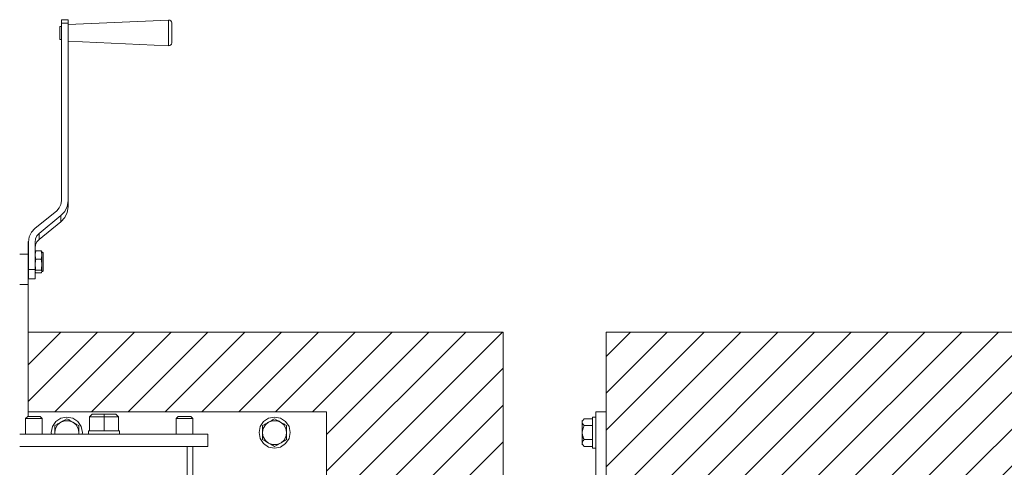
# Model space of a CAD drawing. Header units: millimetres. Extents: x 53056 to 116131, y -669674 to -625124.
# Tile 209 of 256: x 64347 to 65295, y -634983 to -634553. Entities that reach past the tile are written whole.
import ezdxf

# ---------------------------------------------------------------- set-up
doc = ezdxf.new("R2010")
doc.units = ezdxf.units.MM
doc.header["$MEASUREMENT"] = 0
doc.linetypes.add('DGN Style 1', pattern=[536.1990872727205, 0.8921781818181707, -535.3069090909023])
doc.layers.add('Main Cradle Tower', color=7, linetype='Continuous', lineweight=0)
doc.layers.add('Side Cradle Blocks', color=7, linetype='Continuous', lineweight=0)

# ---------------------------------------------------------------- blocks, each defined once
blk = doc.blocks.new('*U55')
at = {"linetype": 'Continuous', "lineweight": 0}
h = blk.add_hatch(dxfattribs=at)
h.set_pattern_fill('HATCH', color=30, style=0, pattern_type=2)
h.set_pattern_definition([(45, (-20076.079702, 12512.32841), (-17.71895608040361, 17.71895608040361), [])])
h.paths.add_polyline_path([(-19951.32213600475, 12469.45638980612), (-19951.32213600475, 12396.1757699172), (-19951.32210511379, 12396.1757699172), (-19921.46368873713, 12396.1757699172), (-19921.4639976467, 12408.1757699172), (-19781.32213600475, 12408.1757699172), (-19781.32213600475, 12408.17580080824), (-19781.32213600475, 12546.1757699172), (-20238.67341209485, 12546.1757699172), (-20238.59074275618, 12469.4565320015), (-20238.59074260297, 12469.45638980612)])
h = blk.add_hatch(dxfattribs=at)
h.set_pattern_fill('HATCH', color=30, style=0, pattern_type=2)
h.set_pattern_definition([(45, (-19347.346828, 12444.568204), (-17.71895608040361, 17.71895608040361), [])])
h.paths.add_polyline_path([(-19283.7467942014, 12396.1757699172), (-19283.7467942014, 12396.17580080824), (-19283.7467942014, 12408.1757699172), (-19227.18058327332, 12408.1757699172), (-19227.18058327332, 12408.17580080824), (-19227.18058327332, 12469.45638980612), (-19227.18058327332, 12546.1757699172), (-19682.18058327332, 12546.1757699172), (-19682.18058327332, 12469.45638980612), (-19682.18058327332, 12396.1757699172), (-19676.1805832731, 12396.1757699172), (-19604.96368873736, 12396.1757699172), (-19604.96368873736, 12396.17580080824), (-19604.96368873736, 12406.1757699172), (-19304.96368873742, 12406.1757699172), (-19304.96368873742, 12396.17580080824), (-19304.96368873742, 12396.1757699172)])
at = {"color": 30, "linetype": 'Continuous', "lineweight": 0, "flags": 128}
for points in [[(-19951.32213600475, 12469.45638980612), (-19951.32213600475, 12396.1757699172), (-19951.32210511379, 12396.1757699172), (-19921.46368873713, 12396.1757699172), (-19921.4639976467, 12408.1757699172), (-19781.32213600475, 12408.1757699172), (-19781.32213600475, 12408.17580080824), (-19781.32213600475, 12546.1757699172), (-20238.67341209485, 12546.1757699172), (-20238.59074275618, 12469.4565320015), (-20238.59074260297, 12469.45638980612), (-19951.32213600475, 12469.45638980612)], [(-19283.7467942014, 12396.1757699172), (-19283.7467942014, 12396.17580080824), (-19283.7467942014, 12408.1757699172), (-19227.18058327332, 12408.1757699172), (-19227.18058327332, 12408.17580080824), (-19227.18058327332, 12469.45638980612), (-19227.18058327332, 12546.1757699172), (-19682.18058327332, 12546.1757699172), (-19682.18058327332, 12469.45638980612), (-19682.18058327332, 12396.1757699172), (-19676.1805832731, 12396.1757699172), (-19604.96368873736, 12396.1757699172), (-19604.96368873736, 12396.17580080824), (-19604.96368873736, 12406.1757699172), (-19304.96368873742, 12406.1757699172), (-19304.96368873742, 12396.17580080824), (-19304.96368873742, 12396.1757699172), (-19283.7467942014, 12396.1757699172)]]:
    blk.add_lwpolyline(points, close=True, dxfattribs=at)
at = {"layer": 'Main Cradle Tower', "color": 7, "linetype": 'Continuous', "lineweight": 0}
for p, q in [((-20206.50596582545, 12845.95534893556), (-20206.50596582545, 12843.37704014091)), ((-20200.15596582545, 12845.95534893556), (-20200.15596582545, 12843.37704014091)), ((-20206.50596582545, 12843.37704014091), (-20206.50596582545, 12672.35092613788)), ((-20200.15596582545, 12843.37704014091), (-20206.50596582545, 12843.37704014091)), ((-20200.15596582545, 12672.35092613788), (-20200.15596582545, 12843.37704014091)), ((-20103.42930689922, 12827.35192438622), (-20103.42930689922, 12823.79299724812)), ((-20103.42930689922, 12821.60117880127), (-20103.42930689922, 12821.77353862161)), ((-20206.50596582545, 12672.35092613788), (-20207.04061349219, 12668.80232899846)), ((-20206.50596582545, 12672.35092613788), (-20206.50596582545, 12672.34885268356)), ((-20200.15596582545, 12666.51558535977), (-20200.15596582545, 12672.35071879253)), ((-20211.05149225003, 12662.87509613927), (-20232.00586699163, 12645.7944428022)), ((-20227.92863020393, 12641.05652780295), (-20206.97425546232, 12658.13718114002)), ((-20206.97425546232, 12658.13718114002), (-20203.29632864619, 12662.15330381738)), ((-20206.97425546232, 12652.30184036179), (-20206.97425546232, 12658.13718114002)), ((-20203.29632864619, 12656.31796303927), (-20206.97425546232, 12652.30184036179)), ((-20232.00586699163, 12645.7944428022), (-20235.37729990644, 12642.11299701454)), ((-20206.97425546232, 12652.30184036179), (-20227.92863020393, 12635.22118702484)), ((-20231.90596582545, 12632.76517655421), (-20231.43814911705, 12635.87019905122)), ((-20227.92863020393, 12635.22118702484), (-20227.92863020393, 12641.05652780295)), ((-20238.25596582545, 12606.32656915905), (-20238.25596582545, 12632.76517655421)), ((-20231.90596582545, 12632.76517655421), (-20231.90596582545, 12606.32656915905)), ((-20231.43814911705, 12630.03485827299), (-20231.90596582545, 12626.92983577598)), ((-20238.72273458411, 12620.9931957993), (-20246.72270369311, 12620.9931957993)), ((-20238.72270369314, 12623.49213666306), (-20238.40662891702, 12623.49213666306)), ((-20231.87184992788, 12621.08957632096), (-20231.90593493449, 12620.22926533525)), ((-20231.46604321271, 12623.96628254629), (-20231.21885093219, 12624.23190675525)), ((-20231.4660432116, 12617.06677371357), (-20231.21885093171, 12616.2250645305)), ((-20231.21885093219, 12624.23190675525), (-20225.97849737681, 12624.2319067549)), ((-20225.97849737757, 12616.22506452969), (-20231.21885093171, 12616.2250645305)), ((-20225.97849737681, 12624.2319067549), (-20225.68077104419, 12622.79920238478)), ((-20225.68077104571, 12614.34023136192), (-20225.97849737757, 12616.22506452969)), ((-20225.29138247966, 12620.22848564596), (-20225.6461804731, 12617.68074911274)), ((-20225.29138247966, 12620.22848564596), (-20225.29138248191, 12619.26753348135)), ((-20231.8718499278, 12612.09108632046), (-20231.90593493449, 12610.95928080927)), ((-20231.46604321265, 12606.7987790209), (-20231.21885093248, 12605.6914456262)), ((-20225.73130509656, 12606.7987790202), (-20225.97849737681, 12605.69144562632)), ((-20238.72270369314, 12603.77369980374), (-20238.40662891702, 12603.77369980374)), ((-20231.90596582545, 12606.32656915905), (-20238.25596582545, 12606.32656915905)), ((-20231.87184992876, 12604.69979785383), (-20231.90593493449, 12604.42830334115)), ((-20231.55149787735, 12603.62410815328), (-20231.90593493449, 12604.42798722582)), ((-20231.46604321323, 12603.43029315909), (-20231.21885093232, 12603.16466895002)), ((-20231.21885093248, 12605.6914456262), (-20225.97849737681, 12605.69144562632)), ((-20231.21885093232, 12603.16466895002), (-20225.97849737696, 12603.16466894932)), ((-20225.97849737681, 12605.69144562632), (-20225.68077104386, 12605.23931682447)), ((-20225.64585043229, 12603.62410815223), (-20225.73130509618, 12603.43029315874)), ((-20225.64585043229, 12603.62410815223), (-20225.29138248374, 12604.42805730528)), ((-20225.29138246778, 12605.79300900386), (-20225.29138248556, 12605.97111969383)), ((-20225.2913824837, 12604.42780932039), (-20225.29138246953, 12604.31151142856)), ((-20225.29138246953, 12604.31151142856), (-20225.29138248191, 12604.29630351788)), ((-20238.72273458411, 12591.94828785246), (-20246.72270369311, 12591.94828785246)), ((-20233.04270379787, 12465.03923874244), (-20230.74660320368, 12465.03902375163)), ((-20176.99911025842, 12467.09748080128), (-20179.3991102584, 12464.69682881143)), ((-20177.00537251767, 12467.09744733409), (-20179.3991102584, 12464.70436041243)), ((-20179.39911025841, 12464.69687250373), (-20179.3991102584, 12464.70436041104)), ((-20179.3991102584, 12464.69682881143), (-20179.3991102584, 12451.09683031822)), ((-20165.54270379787, 12464.69306301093), (-20179.3991102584, 12464.69682881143)), ((-20176.99911025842, 12467.10370789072), (-20177.00530787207, 12467.09751196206)), ((-20171.53362950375, 12467.10519326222), (-20176.99911025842, 12467.10370789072)), ((-20176.99911025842, 12467.10370789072), (-20176.99911025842, 12467.09751236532)), ((-20176.99911025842, 12467.09748080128), (-20165.54270379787, 12467.0943672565)), ((-20172.93374005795, 12467.10203545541), (-20173.54270379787, 12467.10059434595)), ((-20171.53576691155, 12467.10302031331), (-20172.93374005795, 12467.10203545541)), ((-20169.77973050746, 12467.10566992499), (-20171.5335385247, 12467.1051932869)), ((-20165.54270379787, 12467.1068214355), (-20169.77969979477, 12467.10566993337)), ((-20165.54270379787, 12467.1068214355), (-20160.01231864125, 12467.10531842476)), ((-20154.08629733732, 12467.09748080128), (-20165.54270379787, 12467.0943672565)), ((-20165.54270379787, 12467.0943672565), (-20165.54270379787, 12464.69306301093)), ((-20151.68629733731, 12464.69682881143), (-20165.54270379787, 12464.69306301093)), ((-20165.54270379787, 12451.0930645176), (-20165.54270379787, 12464.69306301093)), ((-20160.01224282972, 12467.10531840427), (-20159.55196024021, 12467.1051933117)), ((-20159.55190245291, 12467.10519329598), (-20154.09256811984, 12467.10370959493)), ((-20154.09250026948, 12467.10370957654), (-20154.08629733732, 12467.10370789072)), ((-20154.08629733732, 12467.10370789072), (-20154.08629733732, 12467.09751169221)), ((-20154.08009897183, 12467.09751121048), (-20154.08629733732, 12467.10370789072)), ((-20151.68629733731, 12464.69682881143), (-20154.08629733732, 12467.09748080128)), ((-20151.6862973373, 12464.70436041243), (-20154.08003507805, 12467.09744733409)), ((-20151.6862973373, 12464.70436041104), (-20151.68629733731, 12464.69687250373)), ((-20151.68629733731, 12451.09683031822), (-20151.68629733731, 12464.69682881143)), ((-20088.04270379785, 12465.03923874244), (-20085.74660320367, 12465.03902375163)), ((-20233.62597820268, 12463.11667911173), (-20233.04270379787, 12463.11689537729)), ((-20088.62597820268, 12463.11667911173), (-20088.04270379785, 12463.11689537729)), ((-20165.54270379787, 12451.0930645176), (-20179.3991102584, 12451.09683031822)), ((-20151.68629733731, 12451.09683031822), (-20165.54270379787, 12451.0930645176)), ((-20072.29270379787, 12448.10059645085), (-20126.79270379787, 12448.10059645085)), ((-20072.29270379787, 12448.10059645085), (-20065.54270379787, 12448.10059645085)), ((-20065.54270379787, 12448.10059645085), (-20065.54270379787, 12436.10059645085)), ((-20246.72205851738, 12436.10059645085), (-20199.29270379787, 12436.10059645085)), ((-20080.0463404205, 12283.98510734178), (-20080.0636289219, 12436.10056555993))]:
    blk.add_line(p, q, dxfattribs=at)
at = {"layer": 'Main Cradle Tower', "color": 7, "linetype": 'Continuous', "lineweight": 0, "flags": 128}
for points in [[(-20206.50596582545, 12845.95534893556), (-20206.50596582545, 12846.6236449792), (-20200.15596582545, 12846.6236449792), (-20200.15596582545, 12845.95534893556)], [(-20200.15593493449, 12841.97297160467), (-20103.42930689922, 12846.20978127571), (-20102.27445911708, 12846.04870345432), (-20101.25645575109, 12845.48686910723), (-20100.51266853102, 12844.60009346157), (-20100.14346582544, 12843.50804007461), (-20100.14379212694, 12843.50804007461)], [(-20103.42930689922, 12827.35192438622), (-20103.42930689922, 12831.90857096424), (-20103.42930689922, 12836.76922884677), (-20103.42930689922, 12841.1939069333), (-20103.42930689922, 12844.50898809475), (-20103.42930689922, 12846.20978127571)], [(-20208.09346582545, 12835.36431523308), (-20208.09346582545, 12837.61831045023), (-20208.09346582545, 12839.30706089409), (-20208.09346582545, 12840.1734696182), (-20206.50599671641, 12840.1734696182)], [(-20206.50599671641, 12827.6374904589), (-20208.09346582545, 12827.6374904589), (-20208.09346582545, 12827.72532632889), (-20208.09346582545, 12828.75403457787), (-20208.09346582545, 12830.56700370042), (-20208.09346582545, 12832.88822558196), (-20208.09346582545, 12835.36431523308)], [(-20100.14346582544, 12843.50803997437), (-20100.14346582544, 12842.18070190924), (-20100.14346582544, 12839.59353622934), (-20100.14346582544, 12836.14041555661), (-20100.14346582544, 12832.34704621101), (-20100.14346582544, 12828.79093428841), (-20100.14346582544, 12826.01346559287), (-20100.14346582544, 12824.43748455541), (-20100.14346582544, 12824.30292000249), (-20100.51266853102, 12823.21086661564), (-20101.25645575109, 12822.32409096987), (-20102.27445911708, 12821.76225662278), (-20103.42930689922, 12821.60117880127), (-20200.15593493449, 12825.83798847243)], [(-20103.42930689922, 12821.77357530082), (-20103.42930689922, 12821.77360394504), (-20103.42930689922, 12823.79299724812)], [(-20211.05149225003, 12662.87509613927), (-20208.59954103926, 12665.55251125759), (-20207.04061349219, 12668.80232899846)], [(-20200.15596582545, 12672.35092613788), (-20200.95793732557, 12667.0280304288), (-20203.29632864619, 12662.15330381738)], [(-20203.29632864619, 12656.31796303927), (-20200.95793732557, 12661.19268965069), (-20200.15596582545, 12666.51558535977)], [(-20238.25596582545, 12632.76517655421), (-20237.52082528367, 12637.64449762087), (-20235.37729990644, 12642.11299701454)], [(-20227.92863020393, 12641.05652780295), (-20230.07408751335, 12638.71378957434), (-20231.43814911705, 12635.87019905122)], [(-20231.43814911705, 12630.03485827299), (-20230.07408751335, 12632.87844879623), (-20227.92863020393, 12635.22118702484)], [(-20238.72273458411, 12633.40637706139), (-20238.72273458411, 12633.40637760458), (-20238.72273458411, 12633.40637706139), (-20238.72273458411, 12631.12197070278), (-20238.72273458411, 12626.81794884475), (-20238.72273458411, 12620.99320262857)], [(-20238.72273458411, 12620.9931957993), (-20238.72273458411, 12620.9931957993), (-20238.72273458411, 12591.94828785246), (-20238.72273458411, 12465.03720248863)], [(-20238.40662891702, 12623.49213658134), (-20238.40662891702, 12623.38152113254), (-20238.40662891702, 12621.78676918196)], [(-20238.40662891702, 12621.78676918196), (-20238.40662891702, 12618.95066733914), (-20238.40662891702, 12615.30498640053), (-20238.40662891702, 12611.40474824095), (-20238.40662891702, 12607.84372876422), (-20238.40662891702, 12605.16406090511), (-20238.40662891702, 12603.77369980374), (-20238.40662891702, 12603.77369980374)], [(-20231.90593493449, 12623.16024807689), (-20231.551497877, 12623.77246755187), (-20231.46604321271, 12623.96628254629)], [(-20231.4660432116, 12617.06677371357), (-20231.55149787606, 12617.68093407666), (-20231.90593493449, 12620.22826363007)], [(-20231.87184992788, 12621.08957632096), (-20231.51657726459, 12622.79920238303), (-20231.21885093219, 12624.23190675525)], [(-20231.8718499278, 12612.09108632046), (-20231.51657726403, 12614.34023135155), (-20231.21885093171, 12616.2250645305)], [(-20223.9684658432, 12618.49310058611), (-20223.96846584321, 12618.49402710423), (-20223.96846584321, 12620.67532973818), (-20223.96846584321, 12621.79444099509), (-20224.06916685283, 12622.29416096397), (-20224.35593912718, 12622.71780310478), (-20224.78512418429, 12623.00087173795), (-20225.29138248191, 12623.1002722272), (-20225.73130509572, 12623.96628254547), (-20225.97849737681, 12624.2319067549)], [(-20225.97849737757, 12616.22506452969), (-20225.73209818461, 12617.06379045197), (-20225.6461804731, 12617.68074911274)], [(-20225.29138248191, 12623.1002722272), (-20225.29138248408, 12622.08091831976), (-20225.29138248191, 12621.80065914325), (-20225.29138247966, 12620.22848564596), (-20225.32549838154, 12621.08957632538), (-20225.68077104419, 12622.79920238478)], [(-20225.68077104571, 12614.34023136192), (-20225.32549838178, 12612.09108632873), (-20225.29138248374, 12610.95825509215), (-20225.29138248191, 12612.17240619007), (-20225.29138247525, 12614.21719731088), (-20225.29138248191, 12615.88654066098), (-20225.29138247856, 12617.40615117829), (-20225.29138248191, 12619.26753348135)], [(-20223.96846584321, 12618.49402710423), (-20223.96846584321, 12615.58261664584), (-20223.96846584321, 12612.3843342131), (-20223.96846584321, 12609.38608931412)], [(-20231.46604321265, 12606.7987790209), (-20231.55149787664, 12607.6067543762), (-20231.90593493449, 12610.95796300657)], [(-20225.73130509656, 12606.7987790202), (-20225.6458504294, 12607.60675438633), (-20225.29138248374, 12610.95825509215), (-20225.29138248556, 12608.69057337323), (-20225.29138246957, 12608.10412816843), (-20225.29138248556, 12605.97111969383)], [(-20223.9684658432, 12609.38692241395), (-20223.96846584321, 12609.38608931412), (-20223.96846584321, 12607.0443375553), (-20223.96846584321, 12605.71558941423), (-20223.96846584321, 12605.60213475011), (-20224.06916685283, 12605.10241478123), (-20224.35593912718, 12604.6787726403), (-20224.78512418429, 12604.39570400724), (-20225.29138248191, 12604.29630351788), (-20225.73104943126, 12603.43079644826)], [(-20231.90596582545, 12606.32656915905), (-20231.90596582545, 12601.7039015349), (-20231.90596582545, 12598.53920407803), (-20231.90596582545, 12597.21573913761), (-20238.25596582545, 12597.21573913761), (-20238.25596582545, 12598.53920407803), (-20238.25596582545, 12601.7039015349), (-20238.25596582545, 12606.32656915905)], [(-20231.46604321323, 12603.43029315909), (-20231.55149787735, 12603.62410815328), (-20231.90593493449, 12604.23632762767)], [(-20231.87184992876, 12604.69979785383), (-20231.51657726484, 12605.23931682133), (-20231.21885093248, 12605.6914456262)], [(-20225.73111766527, 12603.43066212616), (-20225.73130509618, 12603.43029315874), (-20225.97849737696, 12603.16466894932)], [(-20225.29138246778, 12605.79300900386), (-20225.29138248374, 12604.42805730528), (-20225.32549838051, 12604.69979785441), (-20225.68077104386, 12605.23931682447)], [(-20233.04270379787, 12465.03923874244), (-20235.33880439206, 12465.03902375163), (-20237.28534448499, 12465.03841150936), (-20238.58598099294, 12465.03749522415), (-20239.04270379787, 12465.03641439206), (-20241.02339037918, 12463.0486019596)], [(-20225.07267954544, 12463.04248598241), (-20227.04270379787, 12465.03641439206), (-20227.49942660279, 12465.03749522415), (-20228.80006311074, 12465.03841150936), (-20230.74660320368, 12465.03902375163)], [(-20157.54270379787, 12467.10028543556), (-20157.54270379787, 12467.10059434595), (-20158.15166753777, 12467.09915323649), (-20159.88584954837, 12467.09793152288), (-20162.48123633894, 12467.09711520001), (-20165.54270379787, 12467.09682854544), (-20168.60417125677, 12467.09711520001), (-20171.19955804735, 12467.09793152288), (-20172.93374005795, 12467.09915323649), (-20173.54270379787, 12467.10059434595), (-20173.54270379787, 12467.10028543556)], [(-20169.78116503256, 12467.10370329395), (-20171.19955804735, 12467.10325716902), (-20171.53567689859, 12467.10302037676)], [(-20160.90405198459, 12467.09764216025), (-20161.30006311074, 12467.09792114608), (-20163.24660320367, 12467.09853338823), (-20165.54270379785, 12467.09874837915), (-20167.83880439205, 12467.09853338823), (-20169.78534448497, 12467.09792114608), (-20170.18135561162, 12467.09764216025)], [(-20160.00983925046, 12467.10329616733), (-20162.48123633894, 12467.104073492), (-20165.54270379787, 12467.10436014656), (-20168.60417125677, 12467.104073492), (-20169.78112272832, 12467.10370330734)], [(-20159.54980057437, 12467.103020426), (-20159.88584954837, 12467.10325716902), (-20160.00975918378, 12467.10329614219)], [(-20157.54270379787, 12467.10059434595), (-20158.15166753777, 12467.10203545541), (-20159.54973586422, 12467.10302038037)], [(-20088.04270379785, 12465.03923874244), (-20090.33880439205, 12465.03902375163), (-20092.28534448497, 12465.03841150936), (-20093.58598099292, 12465.03749522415), (-20094.04270379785, 12465.03641439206), (-20096.02339037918, 12463.0486019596)], [(-20080.07267954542, 12463.04248598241), (-20082.04270379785, 12465.03641439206), (-20082.49942660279, 12465.03749522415), (-20083.80006311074, 12465.03841150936), (-20085.74660320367, 12465.03902375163)], [(-20241.0234158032, 12463.04857644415), (-20241.03852817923, 12463.03340969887), (-20241.03882362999, 12448.10062734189)], [(-20233.62597820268, 12463.11667911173), (-20235.04967816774, 12463.11429708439), (-20236.07354292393, 12463.11072300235), (-20236.10126315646, 12463.11062623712), (-20236.22265482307, 12463.11020248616), (-20237.49993434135, 12463.10312525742), (-20238.47331143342, 12463.09533111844), (-20238.64662551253, 12463.09338398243), (-20238.68290974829, 12463.09297633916), (-20239.4477052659, 12463.08438407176), (-20240.11168587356, 12463.07378770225), (-20240.37582391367, 12463.06740980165), (-20240.4031862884, 12463.06674910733), (-20240.67330760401, 12463.06022673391), (-20240.95302435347, 12463.04804018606), (-20241.01888370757, 12463.03677104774), (-20241.02338606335, 12463.03600065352), (-20241.03852817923, 12463.03340969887)], [(-20226.4480567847, 12463.08170822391), (-20227.22725960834, 12463.09147448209), (-20227.39740706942, 12463.09299515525), (-20227.43803168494, 12463.09335823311), (-20228.31879027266, 12463.10122991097), (-20229.37343431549, 12463.10784868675), (-20229.99362333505, 12463.11040251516), (-20230.02083789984, 12463.11051457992), (-20230.72203792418, 12463.11340199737), (-20231.60035003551, 12463.11556384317), (-20233.04270379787, 12463.11689537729)], [(-20225.73667343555, 12463.06887208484), (-20226.4480567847, 12463.08170822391), (-20225.97658622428, 12463.07289209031)], [(-20225.72040312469, 12463.06810166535), (-20225.68840643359, 12463.06750335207), (-20225.73667343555, 12463.06887208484)], [(-20225.32073477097, 12463.05707709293), (-20225.6646606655, 12463.06682998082), (-20225.68840643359, 12463.06750335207)], [(-20225.06703829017, 12463.03676756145), (-20225.06704580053, 12463.03678387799), (-20225.06973482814, 12463.04262586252), (-20225.32073477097, 12463.05707709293), (-20225.30693233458, 12463.05597300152)], [(-20225.0668804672, 12461.99178477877), (-20225.06398902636, 12463.0301429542), (-20225.06669023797, 12463.03601140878), (-20225.06701490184, 12463.03671674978)], [(-20225.06499277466, 12448.10062734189), (-20225.06669023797, 12463.03601140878), (-20225.06698697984, 12462.9289520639)], [(-20096.0234158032, 12463.04857644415), (-20096.03852817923, 12463.03340969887), (-20096.03882362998, 12448.10062734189)], [(-20088.62597820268, 12463.11667911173), (-20090.04967816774, 12463.11429708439), (-20091.07354292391, 12463.11072300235), (-20091.10126315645, 12463.11062623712), (-20091.22265482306, 12463.11020248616), (-20092.49993434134, 12463.10312525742), (-20093.47331143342, 12463.09533111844), (-20093.64662551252, 12463.09338398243), (-20093.68290974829, 12463.09297633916), (-20094.44770526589, 12463.08438407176), (-20095.11168587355, 12463.07378770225), (-20095.37582391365, 12463.06740980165), (-20095.40318628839, 12463.06674910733), (-20095.673307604, 12463.06022673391), (-20095.95302435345, 12463.04804018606), (-20096.01888370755, 12463.03677104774), (-20096.02338606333, 12463.03600065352), (-20096.03852817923, 12463.03340969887)], [(-20081.4480567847, 12463.08170822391), (-20082.22725960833, 12463.09147448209), (-20082.3974070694, 12463.09299515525), (-20082.43803168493, 12463.09335823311), (-20083.31879027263, 12463.10122991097), (-20084.37343431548, 12463.10784868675), (-20084.99362333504, 12463.11040251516), (-20085.02083789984, 12463.11051457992), (-20085.72203792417, 12463.11340199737), (-20086.6003500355, 12463.11556384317), (-20088.04270379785, 12463.11689537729)], [(-20080.73667343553, 12463.06887208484), (-20081.4480567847, 12463.08170822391), (-20080.97658622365, 12463.07289209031)], [(-20080.72040312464, 12463.06810166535), (-20080.68840643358, 12463.06750335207), (-20080.73667343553, 12463.06887208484)], [(-20080.32073477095, 12463.05707709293), (-20080.66466066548, 12463.06682998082), (-20080.68840643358, 12463.06750335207)], [(-20080.06703829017, 12463.03676756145), (-20080.06704580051, 12463.03678387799), (-20080.06973482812, 12463.04262586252), (-20080.32073477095, 12463.05707709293), (-20080.30693233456, 12463.05597300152)], [(-20080.0668804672, 12461.99178477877), (-20080.06398902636, 12463.0301429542), (-20080.06669023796, 12463.03601140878), (-20080.06701490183, 12463.03671674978)], [(-20080.06499277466, 12448.10062734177), (-20080.06669023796, 12463.03601140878), (-20080.06698697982, 12462.92895206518)], [(-20246.72270369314, 12448.10059645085), (-20199.29270379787, 12448.10059645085), (-20126.79270379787, 12448.10059645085)], [(-20180.54270379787, 12448.10062734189), (-20180.54270379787, 12451.10059611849), (-20180.5423948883, 12451.10059684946)], [(-20179.39914114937, 12451.09789280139), (-20179.40089678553, 12451.09789403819), (-20180.54270379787, 12451.10059611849)], [(-20180.53617704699, 12451.100611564), (-20179.40089678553, 12451.10329819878), (-20179.39914114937, 12451.10329943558)], [(-20168.35855218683, 12451.09379889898), (-20171.28295528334, 12451.09407271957), (-20176.14930551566, 12451.09560332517), (-20176.87239319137, 12451.09611273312)], [(-20154.21301440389, 12451.09611273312), (-20154.93610208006, 12451.09560332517), (-20159.8024523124, 12451.09407271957), (-20162.72685540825, 12451.09379889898)], [(-20151.68626644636, 12451.10329943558), (-20151.68451081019, 12451.10329819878), (-20150.54923054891, 12451.100611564)], [(-20150.54270379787, 12451.10059611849), (-20151.68451081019, 12451.09789403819), (-20151.68626644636, 12451.09789280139)], [(-20150.5428612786, 12451.10059649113), (-20150.54270379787, 12451.10059611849), (-20150.54270379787, 12448.10062734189)], [(-20065.54270379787, 12436.10059645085), (-20126.79270379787, 12436.10059645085), (-20199.29270379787, 12436.10059645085)], [(-20085.54270379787, 12436.10056555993), (-20085.54270379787, 12303.98507645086), (-20085.54270379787, 12283.98510734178)]]:
    blk.add_lwpolyline(points, dxfattribs=at)
at = {"layer": 'Side Cradle Blocks', "color": 7, "linetype": 'Continuous', "lineweight": 0}
for p, q in [((-20238.72270369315, 12546.1757699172), (-19781.32213600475, 12546.1757699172)), ((-19781.32213600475, 12546.1757699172), (-19781.32213600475, 12408.17580080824)), ((-19227.18058327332, 12546.1757699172), (-19682.18058327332, 12546.1757699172)), ((-19682.18058327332, 12469.45638980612), (-19682.18058327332, 12546.1757699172)), ((-19951.32213600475, 12469.45638980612), (-20238.72270369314, 12469.45638980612)), ((-20195.58188451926, 12463.31458279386), (-20201.32213600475, 12464.45638980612)), ((-20007.06238749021, 12463.31458279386), (-20001.32213600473, 12464.45638980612)), ((-19951.32213600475, 12369.45638980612), (-19951.32213600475, 12469.45638980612)), ((-19692.18058327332, 12369.45638980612), (-19692.18058327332, 12469.45638980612)), ((-19682.18058327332, 12469.45638980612), (-19692.18058327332, 12469.45638980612)), ((-19682.18058327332, 12389.45638980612), (-19682.18058327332, 12469.45638980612)), ((-20210.76887707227, 12457.37731130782), (-20212.90522578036, 12456.14388980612)), ((-20212.90522578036, 12453.78718182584), (-20212.90522578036, 12456.14388980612)), ((-20207.11368089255, 12459.48763980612), (-20210.17968436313, 12456.92042395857)), ((-20203.48020763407, 12461.58542656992), (-20203.62215216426, 12461.50347485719)), ((-20201.32213600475, 12462.83138980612), (-20203.48017909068, 12461.58544304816)), ((-20199.18578729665, 12461.59796830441), (-20201.32213600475, 12462.83138980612)), ((-20195.53059111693, 12459.48763980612), (-20199.28686699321, 12460.85926877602)), ((-20191.89711785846, 12457.3898530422), (-20192.03906238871, 12457.47180475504)), ((-20189.73904622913, 12456.14388980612), (-20191.89708931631, 12457.38983656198)), ((-20012.90522578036, 12456.14388980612), (-20010.74718269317, 12457.38983656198)), ((-20010.747154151, 12457.3898530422), (-20010.60520962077, 12457.47180475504)), ((-20007.11368089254, 12459.48763980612), (-20003.35740501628, 12460.85926877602)), ((-20003.45848471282, 12461.59796830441), (-20001.32213600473, 12462.83138980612)), ((-20001.32213600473, 12462.83138980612), (-19999.1640929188, 12461.58544304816)), ((-19999.1640643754, 12461.58542656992), (-19999.02211984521, 12461.50347485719)), ((-19995.53059111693, 12459.48763980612), (-19992.46458764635, 12456.92042395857)), ((-19991.8753949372, 12457.37731130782), (-19989.73904622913, 12456.14388980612)), ((-19989.73904622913, 12453.78718182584), (-19989.73904622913, 12456.14388980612)), ((-19705.18058327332, 12459.48763980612), (-19705.18058327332, 12456.92042395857)), ((-19705.18027436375, 12458.10993105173), (-19705.18058322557, 12459.48742684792)), ((-19703.38867304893, 12462.83138980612), (-19704.43045798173, 12461.58544304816)), ((-19704.39743965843, 12453.78718182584), (-19703.38867304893, 12456.14388980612)), ((-19704.37205747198, 12457.37731130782), (-19703.38867304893, 12456.14388980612)), ((-19703.39693498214, 12462.82102717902), (-19703.38867304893, 12462.83138980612)), ((-19703.38867304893, 12462.83138980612), (-19695.18061416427, 12462.83138980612)), ((-19703.38867304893, 12456.14388980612), (-19695.18061416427, 12456.14388980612)), ((-20212.90522578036, 12449.2255000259), (-20212.69581963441, 12448.10062734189)), ((-20189.73904622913, 12449.45638980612), (-20190.42931863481, 12453.39523462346)), ((-20189.73904622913, 12449.2255000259), (-20189.94845237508, 12448.10062734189)), ((-20189.73904622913, 12451.83047536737), (-20189.73904622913, 12449.45638980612)), ((-20012.90522578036, 12449.45638980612), (-20012.21495337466, 12453.39523462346)), ((-20012.90522578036, 12451.83047536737), (-20012.90522578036, 12449.45638980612)), ((-19989.73904622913, 12449.2255000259), (-19990.42931863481, 12445.51754498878)), ((-19705.18058327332, 12449.45635264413), (-19705.18058327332, 12445.51773410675)), ((-19705.17828229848, 12449.2255000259), (-19705.18058327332, 12445.51754498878)), ((-19705.17847030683, 12448.4247309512), (-19705.17828229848, 12449.2255000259)), ((-20012.90522578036, 12442.76888980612), (-20012.90522578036, 12444.4899814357)), ((-20012.90522578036, 12442.76888980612), (-20010.76887707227, 12441.53546830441)), ((-20010.76887707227, 12441.53546830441), (-20010.1134714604, 12441.15706969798)), ((-20007.11368089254, 12439.42513980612), (-20010.17968436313, 12441.99235565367)), ((-20007.11368089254, 12439.42513980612), (-20003.35740501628, 12438.05351083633)), ((-20003.48020763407, 12437.3273530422), (-20003.62215216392, 12437.40930475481)), ((-20001.32213600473, 12436.08138980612), (-20003.48017909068, 12437.32733656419)), ((-19999.18578729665, 12437.31481130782), (-20001.32213600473, 12436.08138980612)), ((-19991.89708931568, 12441.5229430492), (-19992.03906238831, 12441.44097485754)), ((-19992.03906238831, 12441.44097485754), (-19991.8970893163, 12441.52294305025)), ((-19991.8970893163, 12441.52294305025), (-19989.73904622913, 12442.76888980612)), ((-19989.73904622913, 12444.4899814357), (-19989.73904622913, 12442.76888980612)), ((-19705.18058327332, 12439.42597780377), (-19705.18058327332, 12441.99026646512)), ((-19705.1805830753, 12439.42598317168), (-19705.18027436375, 12440.74085391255)), ((-19704.43045798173, 12437.32733656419), (-19705.18043590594, 12438.05336817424)), ((-19704.4989948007, 12441.44097485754), (-19704.43045798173, 12441.52294305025)), ((-19704.43045798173, 12441.52294305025), (-19703.38867304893, 12442.76888980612)), ((-19703.38952317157, 12436.08240652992), (-19704.43045798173, 12437.32733656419)), ((-19704.37205747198, 12437.31481130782), (-19703.38867304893, 12436.08138980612)), ((-19704.16076938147, 12444.4899814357), (-19703.38867304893, 12442.76888980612)), ((-19703.38867304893, 12442.76888980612), (-19695.18061416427, 12442.76888980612)), ((-19703.38867304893, 12436.08138980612), (-19695.18061416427, 12436.08138980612))]:
    blk.add_line(p, q, dxfattribs=at)
at = {"layer": 'Side Cradle Blocks', "color": 7, "linetype": 'Continuous', "lineweight": 0, "flags": 128}
for points in [[(-20216.05245808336, 12448.10062734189), (-20216.32213600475, 12449.45638980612), (-20215.18032899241, 12455.19664129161), (-20211.92873772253, 12460.06299152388), (-20207.06238749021, 12463.31458279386), (-20201.32213600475, 12464.45638980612)], [(-20001.32213600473, 12464.45638980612), (-19995.58188451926, 12463.31458279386), (-19990.71553428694, 12460.06299152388), (-19987.46394301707, 12455.19664129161), (-19986.32213600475, 12449.45638980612), (-19987.46394301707, 12443.71613832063), (-19990.71553428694, 12438.84978808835), (-19995.58188451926, 12435.59819681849), (-20001.32213600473, 12434.45638980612), (-20007.06238749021, 12435.59819681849), (-20011.92873772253, 12438.84978808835), (-20015.1803289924, 12443.71613832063), (-20016.32213600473, 12449.45638980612), (-20015.1803289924, 12455.19664129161), (-20011.92873772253, 12460.06299152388), (-20007.06238749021, 12463.31458279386)], [(-19695.18058327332, 12464.45638980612), (-19695.18058327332, 12464.45638980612), (-19692.18061416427, 12464.45638980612)], [(-19692.18061416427, 12434.45638980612), (-19695.18058327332, 12434.45638980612), (-19695.18058327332, 12435.59819681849), (-19695.18058327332, 12438.84978808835), (-19695.18058327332, 12443.71613832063), (-19695.18058327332, 12449.45638980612), (-19695.18058327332, 12455.19664129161), (-19695.18058327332, 12460.06299152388), (-19695.18058327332, 12463.31458279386), (-19695.18058327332, 12464.45638949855)], [(-20212.90522578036, 12449.45638980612), (-20212.21495337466, 12453.39523462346), (-20210.17968436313, 12456.92042395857)], [(-20210.76887707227, 12457.37731130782), (-20210.11347146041, 12457.75570991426), (-20209.07161757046, 12458.35722453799), (-20207.11368089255, 12459.48763980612), (-20206.37185463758, 12459.91593339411), (-20205.6374186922, 12460.33996018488), (-20203.62215216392, 12461.50347485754), (-20203.48017909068, 12461.58544304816)], [(-20207.11368089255, 12459.48763980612), (-20203.35740501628, 12460.85926877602), (-20199.28686699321, 12460.85926877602)], [(-20199.18578729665, 12461.59796830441), (-20198.53038168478, 12461.21956969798), (-20197.48852779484, 12460.61805507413)], [(-20197.48852779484, 12460.61805507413), (-20197.48852779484, 12460.61805507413), (-20195.53059111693, 12459.48763980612), (-20194.78876486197, 12459.05934621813), (-20194.05432891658, 12458.63531942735), (-20192.03906238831, 12457.47180475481), (-20191.89708931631, 12457.38983656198)], [(-20195.58188451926, 12463.31458279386), (-20190.71553428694, 12460.06299152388), (-20187.46394301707, 12455.19664129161), (-20186.32213600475, 12449.45638980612), (-20186.5918139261, 12448.10062734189)], [(-20195.53059111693, 12459.48763980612), (-20192.46458764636, 12456.92042395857), (-20190.42931863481, 12453.39523462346)], [(-20189.73904622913, 12451.83047536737), (-20189.73904622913, 12453.64888513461), (-20189.73904622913, 12453.78718182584), (-20189.73904622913, 12456.14388980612)], [(-20012.90522578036, 12456.14388980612), (-20012.90522578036, 12453.78718182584), (-20012.90522578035, 12453.64888513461), (-20012.90522578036, 12451.83047536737)], [(-20012.21495337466, 12453.39523462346), (-20010.17968436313, 12456.92042395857), (-20007.11368089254, 12459.48763980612)], [(-20010.74718269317, 12457.38983656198), (-20010.60520962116, 12457.47180475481), (-20008.5899430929, 12458.63531942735), (-20007.85550714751, 12459.05934621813)], [(-20007.85550714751, 12459.05934621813), (-20007.85550714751, 12459.05934621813), (-20007.11368089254, 12459.48763980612), (-20005.15574421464, 12460.61805507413), (-20004.11389032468, 12461.21956969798), (-20003.45848471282, 12461.59796830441)], [(-20003.35740501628, 12460.85926877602), (-19999.2868669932, 12460.85926877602), (-19995.53059111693, 12459.48763980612)], [(-19999.1640929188, 12461.58544304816), (-19999.02211984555, 12461.50347485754), (-19997.00685331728, 12460.33996018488), (-19996.27241737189, 12459.91593339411), (-19995.53059111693, 12459.48763980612), (-19993.57265443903, 12458.35722453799), (-19992.53080054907, 12457.75570991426)], [(-19992.53080054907, 12457.75570991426), (-19992.53080054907, 12457.75570991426), (-19991.8753949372, 12457.37731130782)], [(-19992.46458764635, 12456.92042395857), (-19990.42931863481, 12453.39523462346), (-19989.73904622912, 12449.45638980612)], [(-19704.43045798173, 12461.58544304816), (-19705.18058327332, 12460.85926877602), (-19705.18058327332, 12459.48763980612)], [(-19704.43045798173, 12461.58544304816), (-19704.4989948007, 12461.50347485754), (-19705.05582231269, 12460.33996018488), (-19705.14895349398, 12459.91593339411), (-19705.18058327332, 12459.48763980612), (-19704.96200691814, 12458.35722453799), (-19704.67374776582, 12457.75570991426), (-19704.37205747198, 12457.37731130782)], [(-19705.18058327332, 12456.92042395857), (-19705.18058327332, 12453.39523462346), (-19705.18058327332, 12449.45638980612), (-19705.17828229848, 12449.2255000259), (-19705.17828940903, 12449.25721239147)], [(-20212.90522578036, 12453.78718182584), (-20212.90522578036, 12453.6496193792), (-20212.90522578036, 12451.47601914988), (-20212.90522578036, 12449.45638980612), (-20212.90522578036, 12449.2255000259), (-20212.90522578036, 12448.10062734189)], [(-20189.73904622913, 12449.45638980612), (-20189.73904622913, 12449.2255000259), (-20189.73904622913, 12448.10062734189)], [(-20012.90522578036, 12444.4899814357), (-20012.90522578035, 12445.24778492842), (-20012.90522578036, 12446.87712475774), (-20012.90522578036, 12449.2255000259), (-20012.90522578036, 12449.45638980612)], [(-20010.17968436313, 12441.99235565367), (-20012.21495337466, 12445.51754498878), (-20012.90522578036, 12449.2255000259)], [(-19990.42931863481, 12445.51754498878), (-19992.46458764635, 12441.99235565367), (-19995.16043350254, 12439.63885040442)], [(-19989.73904622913, 12444.4899814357), (-19989.73904622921, 12445.24596644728), (-19989.73904622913, 12447.03269134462), (-19989.73904622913, 12449.2255000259), (-19989.73904622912, 12449.45638980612), (-19989.73904622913, 12451.47601914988), (-19989.73904622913, 12453.6496193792), (-19989.73904622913, 12453.78718182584)], [(-19705.18058327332, 12449.45638980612), (-19705.00583007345, 12451.47601914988), (-19704.43365159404, 12453.6496193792), (-19704.39743965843, 12453.78718182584)], [(-19705.18058327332, 12445.51754498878), (-19705.18058327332, 12445.51754498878), (-19705.18027436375, 12445.28718750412)], [(-19705.17290617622, 12439.79264373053), (-19705.17269993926, 12439.63885040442), (-19705.18058327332, 12441.99235565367), (-19705.18058327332, 12445.51754498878)], [(-19705.17828229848, 12449.2255000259), (-19704.92972683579, 12447.03269134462), (-19704.38939172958, 12445.24596644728), (-19704.16076938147, 12444.4899814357)], [(-20010.1134714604, 12441.15706969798), (-20009.07161757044, 12440.55555507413), (-20007.11368089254, 12439.42513980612), (-20006.37185463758, 12438.99684621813), (-20005.6374186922, 12438.57281942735), (-20003.62215216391, 12437.40930475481), (-20003.48017909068, 12437.32733656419)], [(-20003.35740501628, 12438.05351083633), (-19999.2868669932, 12438.05351083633), (-19995.53059111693, 12439.42513980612)], [(-19999.18578729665, 12437.31481130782), (-19998.53038168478, 12437.69320991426), (-19997.48852779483, 12438.29472453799)], [(-19997.48852779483, 12438.29472453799), (-19997.48852779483, 12438.29472453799), (-19995.53059111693, 12439.42513980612), (-19995.16043350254, 12439.63885040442), (-19994.78876486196, 12439.85343339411), (-19994.05432891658, 12440.27746018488), (-19992.03906238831, 12441.44097485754)], [(-19704.37205747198, 12437.31481130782), (-19704.67374776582, 12437.69320991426), (-19704.96200691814, 12438.29472453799), (-19705.18058327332, 12439.42513980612), (-19705.17269993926, 12439.63885040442), (-19705.14895349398, 12439.85343339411), (-19705.05582231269, 12440.27746018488), (-19704.4989948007, 12441.44097485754)], [(-19704.37205808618, 12437.31481186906), (-19705.18058327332, 12438.05351083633), (-19705.18058327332, 12439.42513980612), (-19705.1805831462, 12439.42568123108)]]:
    blk.add_lwpolyline(points, dxfattribs=at)

msp = doc.modelspace()

# ---------------------------------------------------------------- block references
at = {"color": 7, "linetype": 'DGN Style 1', "lineweight": 0}
msp.add_blockref('*U55', (84593.95000000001, -647399.3500000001), dxfattribs=at)

doc.saveas('drawing.dxf')
